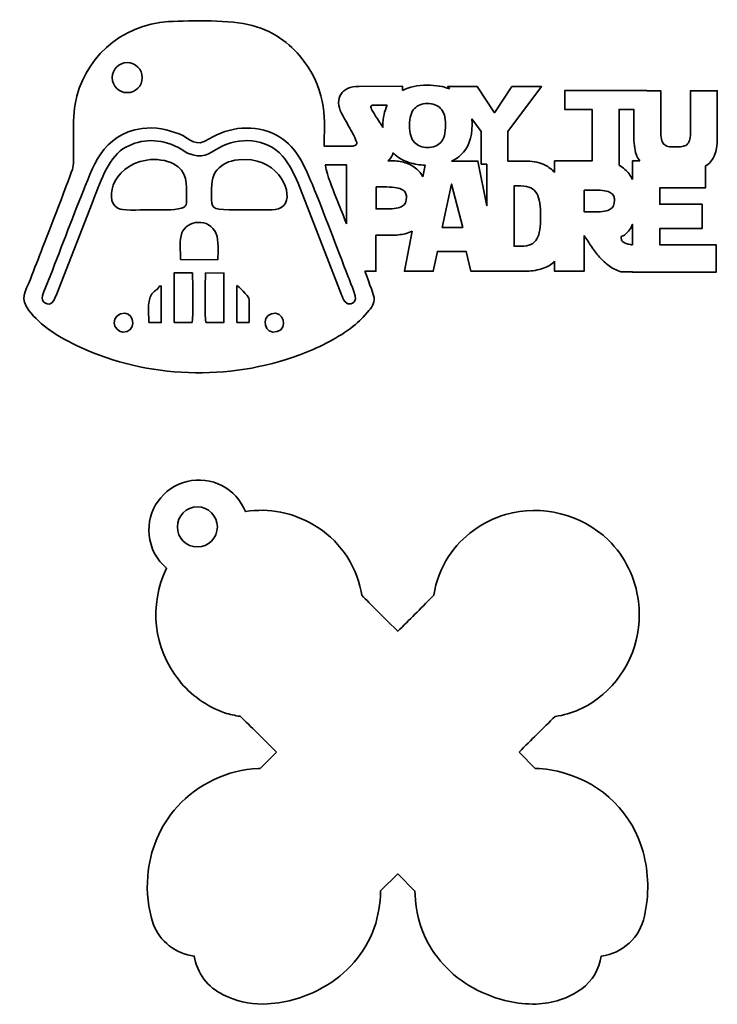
# Model space of a CAD drawing. Header units: millimetres. Extents: x -1459 to 125, y -3469 to 122.
# Tile 93 of 199: x -416 to -347, y -2824 to -2726. Entities that reach past the tile are written whole.
import ezdxf

# ---------------------------------------------------------------- set-up
doc = ezdxf.new("R2010")
doc.units = ezdxf.units.MM
doc.header["$MEASUREMENT"] = 0
doc.layers.add('Layer 1', color=7, linetype='Continuous')

msp = doc.modelspace()

# ---------------------------------------------------------------- linework, layer by layer
at = {"layer": 'Layer 1', "color": 250, "lineweight": 35}
for points, knots in [([(-401.5398, -2725.8402), (-406.3763, -2726.0704), (-410.1409, -2729.7302), (-410.8871, -2734.081), (-411.229, -2736.0743), (-410.9078, -2739.4802), (-411.1129, -2740.4224), (-411.2333, -2740.9754), (-413.8248, -2747.5793), (-414.1401, -2748.3927), (-414.5467, -2749.4418), (-414.9416, -2750.5179), (-415.3546, -2751.5508), (-415.8958, -2752.9042), (-416.4248, -2753.4424), (-415.4994, -2754.6891), (-414.3875, -2756.1871), (-412.4818, -2757.3943), (-410.3652, -2758.3632), (-403.6491, -2761.4374), (-395.6126, -2761.782), (-388.4314, -2759.1043), (-386.6067, -2758.4239), (-384.9041, -2757.6025), (-383.3751, -2756.4722), (-382.5728, -2755.8792), (-382.3318, -2755.5982), (-381.6774, -2754.8607), (-381.2894, -2754.4233), (-380.9468, -2754.0328), (-381.0125, -2753.3783), (-381.0291, -2753.2129), (-381.4216, -2752.136), (-381.9435, -2750.7589)], [0, 0, 0, 0, 0.0909091, 0.0909091, 0.0909091, 0.1818182, 0.1818182, 0.1818182, 0.2727273, 0.2727273, 0.2727273, 0.3636364, 0.3636364, 0.3636364, 0.4545455, 0.4545455, 0.4545455, 0.5454545, 0.5454545, 0.5454545, 0.6363636, 0.6363636, 0.6363636, 0.7272727, 0.7272727, 0.7272727, 0.8181818, 0.8181818, 0.8181818, 0.9090909, 0.9090909, 0.9090909, 1, 1, 1, 1]), ([(-386.0102, -2738.2638), (-385.9939, -2735.7951), (-385.6108, -2733.0153), (-388.0335, -2729.7849), (-389.1337, -2728.3182), (-390.7759, -2726.8532), (-393.2099, -2726.2157), (-395.3863, -2725.6456), (-399.1726, -2725.7275), (-401.5398, -2725.8402)], [0, 0, 0, 0, 0.3333333, 0.3333333, 0.3333333, 0.6666667, 0.6666667, 0.6666667, 1, 1, 1, 1]), ([(-405.6752, -2729.9326), (-404.8467, -2729.9326), (-404.1752, -2730.6042), (-404.1752, -2731.4326), (-404.1752, -2732.261), (-404.8467, -2732.9326), (-405.6752, -2732.9326), (-406.5037, -2732.9326), (-407.1752, -2732.261), (-407.1752, -2731.4326), (-407.1752, -2730.6042), (-406.5037, -2729.9326), (-405.6752, -2729.9326)], [0, 0, 0, 0, 0.25, 0.25, 0.25, 0.5, 0.5, 0.5, 0.75, 0.75, 0.75, 1, 1, 1, 1]), ([(-382.5031, -2732.3049), (-382.9723, -2732.3049), (-383.3594, -2732.3773), (-383.6644, -2732.522), (-383.9693, -2732.6666), (-384.1961, -2732.8602), (-384.3447, -2733.1026), (-384.4933, -2733.345), (-384.5638, -2733.6286), (-384.5557, -2733.953), (-384.548, -2734.2776), (-384.4581, -2734.6158), (-384.2861, -2734.9677), (-383.8247, -2735.7889), (-383.4766, -2736.4144), (-383.242, -2736.8445), (-383.0075, -2737.2746), (-382.8569, -2737.5855), (-382.7905, -2737.7771), (-382.7239, -2737.9687), (-382.7259, -2738.086), (-382.7962, -2738.129), (-382.8667, -2738.172), (-382.98, -2738.217), (-383.1365, -2738.2638)], [0, 0, 0, 0, 0.125, 0.125, 0.125, 0.25, 0.25, 0.25, 0.375, 0.375, 0.375, 0.5, 0.5, 0.5, 0.625, 0.625, 0.625, 0.75, 0.75, 0.75, 0.875, 0.875, 0.875, 1, 1, 1, 1]), ([(-378.1747, -2732.7085), (-378.1747, -2732.7085), (-378.1747, -2732.2932), (-378.1747, -2732.2932), (-378.1747, -2732.2932), (-382.5031, -2732.3049), (-382.5031, -2732.3049)], [0, 0, 0, 0, 0.5, 0.5, 0.5, 1, 1, 1, 1]), ([(-373.4828, -2732.555), (-374.1016, -2732.3102), (-374.8367, -2732.1877), (-375.6879, -2732.1877), (-376.6684, -2732.1877), (-377.4973, -2732.3613), (-378.1747, -2732.7085)], [0, 0, 0, 0, 0.5, 0.5, 0.5, 1, 1, 1, 1]), ([(-365.7086, -2739.7679), (-365.7086, -2739.7679), (-367.6337, -2739.7679), (-367.6337, -2739.7679), (-367.6337, -2739.7679), (-367.6337, -2736.8211), (-367.6337, -2736.8211), (-367.6337, -2736.8211), (-364.3024, -2732.3284), (-364.3024, -2732.3284), (-364.3024, -2732.3284), (-367.2348, -2732.3284), (-367.2348, -2732.3284), (-367.2348, -2732.3284), (-368.9711, -2734.9325), (-368.9711, -2734.9325), (-368.9711, -2734.9325), (-370.707, -2732.3284), (-370.707, -2732.3284), (-370.707, -2732.3284), (-373.6514, -2732.3284), (-373.6514, -2732.3284), (-373.6514, -2732.3284), (-373.4828, -2732.555), (-373.4828, -2732.555)], [0, 0, 0, 0, 0.125, 0.125, 0.125, 0.25, 0.25, 0.25, 0.375, 0.375, 0.375, 0.5, 0.5, 0.5, 0.625, 0.625, 0.625, 0.75, 0.75, 0.75, 0.875, 0.875, 0.875, 1, 1, 1, 1]), ([(-352.3691, -2736.9339), (-352.3691, -2736.9339), (-352.3691, -2732.7441), (-352.3691, -2732.7441), (-352.3691, -2732.7441), (-353.746, -2732.7441), (-353.746, -2732.7441), (-353.746, -2732.7441), (-353.746, -2732.7203), (-353.746, -2732.7203), (-353.746, -2732.7203), (-361.9596, -2732.7203), (-361.9596, -2732.7203), (-361.9596, -2732.7203), (-361.9596, -2734.6076), (-361.9596, -2734.6076), (-361.9596, -2734.6076), (-359.2296, -2734.6076), (-359.2296, -2734.6076), (-359.2296, -2734.6076), (-359.2296, -2739.7512), (-359.2296, -2739.7512), (-359.2296, -2739.7512), (-362.9741, -2739.7512), (-362.9741, -2739.7512), (-362.9741, -2739.7512), (-362.9741, -2740.8985), (-362.9741, -2740.8985)], [0, 0, 0, 0, 0.1111111, 0.1111111, 0.1111111, 0.2222222, 0.2222222, 0.2222222, 0.3333333, 0.3333333, 0.3333333, 0.4444444, 0.4444444, 0.4444444, 0.5555556, 0.5555556, 0.5555556, 0.6666667, 0.6666667, 0.6666667, 0.7777778, 0.7777778, 0.7777778, 0.8888889, 0.8888889, 0.8888889, 1, 1, 1, 1]), ([(-346.7193, -2737.4206), (-346.7193, -2737.4206), (-346.7193, -2732.7441), (-346.7193, -2732.7441), (-346.7193, -2732.7441), (-349.4018, -2732.7441), (-349.4018, -2732.7441), (-349.4018, -2732.7441), (-349.4018, -2736.9696), (-349.4018, -2736.9696)], [0, 0, 0, 0, 0.3333333, 0.3333333, 0.3333333, 0.6666667, 0.6666667, 0.6666667, 1, 1, 1, 1]), ([(-381.0486, -2734.1935), (-381.2128, -2734.1856), (-381.3086, -2734.2151), (-381.336, -2734.2815), (-381.3633, -2734.348), (-381.3144, -2734.4945), (-381.1893, -2734.7213), (-381.0643, -2734.9481), (-380.8589, -2735.2785), (-380.5735, -2735.7126), (-380.4446, -2735.9086), (-380.2969, -2736.1338), (-380.1304, -2736.3881), (-380.1326, -2736.326), (-380.1336, -2736.263), (-380.1336, -2736.1994), (-380.1336, -2735.427), (-379.9864, -2734.7584), (-379.6922, -2734.1935)], [0, 0, 0, 0, 0.1666667, 0.1666667, 0.1666667, 0.3333333, 0.3333333, 0.3333333, 0.5, 0.5, 0.5, 0.6666667, 0.6666667, 0.6666667, 0.8333333, 0.8333333, 0.8333333, 1, 1, 1, 1]), ([(-377.4709, -2736.2111), (-377.4709, -2736.9931), (-377.3086, -2737.5542), (-376.9841, -2737.8944), (-376.6595, -2738.2346), (-376.2236, -2738.4047), (-375.6762, -2738.4047), (-375.0975, -2738.4047), (-374.6517, -2738.2365), (-374.3389, -2737.9003), (-374.0261, -2737.5639), (-373.8697, -2736.9657), (-373.8697, -2736.1055), (-373.8697, -2735.3783), (-374.0339, -2734.8465), (-374.3624, -2734.5102), (-374.6908, -2734.174), (-375.1365, -2734.0058), (-375.6996, -2734.0058), (-376.2314, -2734.0058), (-376.6595, -2734.1779), (-376.9841, -2734.522), (-377.3086, -2734.866), (-377.4709, -2735.4291), (-377.4709, -2736.2111)], [0, 0, 0, 0, 0.125, 0.125, 0.125, 0.25, 0.25, 0.25, 0.375, 0.375, 0.375, 0.5, 0.5, 0.5, 0.625, 0.625, 0.625, 0.75, 0.75, 0.75, 0.875, 0.875, 0.875, 1, 1, 1, 1]), ([(-355.0517, -2737.4206), (-355.0517, -2737.4206), (-355.0517, -2734.6076), (-355.0517, -2734.6076), (-355.0517, -2734.6076), (-356.5354, -2734.6076), (-356.5354, -2734.6076), (-356.5354, -2734.6076), (-356.5354, -2740.18), (-356.5354, -2740.18)], [0, 0, 0, 0, 0.3333333, 0.3333333, 0.3333333, 0.6666667, 0.6666667, 0.6666667, 1, 1, 1, 1]), ([(-384.4283, -2752.6752), (-384.2504, -2753.1327), (-384.0665, -2753.8927), (-383.6364, -2754.0049), (-383.2861, -2754.0961), (-382.6068, -2753.9271), (-383.0007, -2752.8721), (-383.1864, -2752.3749), (-383.3916, -2751.8513), (-383.591, -2751.3385), (-384.7419, -2748.3789), (-385.9972, -2744.9944), (-387.1787, -2742.1171), (-388.107, -2739.8562), (-388.9446, -2738.1463), (-390.7521, -2737.1897), (-392.9366, -2736.0335), (-395.5576, -2736.3375), (-397.481, -2737.5557), (-398.9275, -2738.4718), (-399.2799, -2737.5318), (-400.4889, -2737.0549), (-401.5729, -2736.6272), (-402.8948, -2736.3327), (-404.1952, -2736.5121)], [0, 0, 0, 0, 0.125, 0.125, 0.125, 0.25, 0.25, 0.25, 0.375, 0.375, 0.375, 0.5, 0.5, 0.5, 0.625, 0.625, 0.625, 0.75, 0.75, 0.75, 0.875, 0.875, 0.875, 1, 1, 1, 1]), ([(-371.2479, -2735.5583), (-371.2285, -2735.7416), (-371.2187, -2735.9319), (-371.2187, -2736.129), (-371.2265, -2737.4506), (-371.5999, -2738.4575), (-372.3389, -2739.1495), (-372.608, -2739.4015), (-372.9226, -2739.6076), (-373.2825, -2739.7679)], [0, 0, 0, 0, 0.3333333, 0.3333333, 0.3333333, 0.6666667, 0.6666667, 0.6666667, 1, 1, 1, 1]), ([(-369.7387, -2740.0586), (-369.7387, -2740.0586), (-370.3083, -2740.0586), (-370.3083, -2740.0586), (-370.3083, -2740.0586), (-370.3083, -2736.8211), (-370.3083, -2736.8211), (-370.3083, -2736.8211), (-371.2479, -2735.5583), (-371.2479, -2735.5583)], [0, 0, 0, 0, 0.3333333, 0.3333333, 0.3333333, 0.6666667, 0.6666667, 0.6666667, 1, 1, 1, 1]), ([(-404.1952, -2736.5121), (-408.2326, -2737.0692), (-409.1479, -2740.4752), (-410.2571, -2743.2146), (-411.4741, -2746.2202), (-412.6302, -2749.3778), (-413.8345, -2752.3827), (-414.0215, -2752.8491), (-414.4332, -2753.6091), (-413.9154, -2753.9192), (-413.2478, -2754.3187), (-412.9777, -2753.6592), (-412.7903, -2753.1798)], [0, 0, 0, 0, 0.25, 0.25, 0.25, 0.5, 0.5, 0.5, 0.75, 0.75, 0.75, 1, 1, 1, 1]), ([(-409.1923, -2743.9645), (-408.432, -2742.0715), (-407.6273, -2739.5469), (-406.1066, -2738.5527), (-404.6239, -2737.5835), (-402.7049, -2737.4633), (-401.0121, -2738.2016), (-400.4576, -2738.4434), (-400.1148, -2738.7355), (-399.6436, -2738.9581), (-398.2015, -2739.6392), (-397.4987, -2739.0124), (-396.4847, -2738.427), (-394.5936, -2737.3354), (-391.7689, -2737.429), (-390.1497, -2739.2749), (-389.597, -2739.9049), (-388.986, -2741.0176), (-388.6084, -2741.9814)], [0, 0, 0, 0, 0.1666667, 0.1666667, 0.1666667, 0.3333333, 0.3333333, 0.3333333, 0.5, 0.5, 0.5, 0.6666667, 0.6666667, 0.6666667, 0.8333333, 0.8333333, 0.8333333, 1, 1, 1, 1]), ([(-349.4018, -2736.9696), (-349.4018, -2737.2861), (-349.4333, -2737.5353), (-349.4966, -2737.7173), (-349.56, -2737.8993), (-349.655, -2738.0378), (-349.7815, -2738.1328), (-349.9082, -2738.2277), (-350.0624, -2738.289), (-350.2444, -2738.3167), (-350.4264, -2738.3444), (-350.6322, -2738.3583), (-350.8617, -2738.3583), (-351.099, -2738.3583), (-351.3107, -2738.3484), (-351.4967, -2738.3286), (-351.6826, -2738.3089), (-351.8409, -2738.2515), (-351.9714, -2738.1565), (-352.102, -2738.0616), (-352.2009, -2737.9191), (-352.2682, -2737.7292), (-352.3354, -2737.5393), (-352.3691, -2737.2742), (-352.3691, -2736.9339)], [0, 0, 0, 0, 0.125, 0.125, 0.125, 0.25, 0.25, 0.25, 0.375, 0.375, 0.375, 0.5, 0.5, 0.5, 0.625, 0.625, 0.625, 0.75, 0.75, 0.75, 0.875, 0.875, 0.875, 1, 1, 1, 1]), ([(-354.4578, -2739.7512), (-354.5687, -2739.6068), (-354.6657, -2739.4432), (-354.749, -2739.2604), (-354.9508, -2738.8173), (-355.0517, -2738.204), (-355.0517, -2737.4206)], [0, 0, 0, 0, 0.5, 0.5, 0.5, 1, 1, 1, 1]), ([(-347.8943, -2740.2515), (-347.5224, -2740.0339), (-347.2336, -2739.7035), (-347.0279, -2739.2604), (-346.8221, -2738.8173), (-346.7193, -2738.204), (-346.7193, -2737.4206)], [0, 0, 0, 0, 0.5, 0.5, 0.5, 1, 1, 1, 1]), ([(-394.5721, -2739.6359), (-395.584, -2739.7463), (-396.1949, -2740.0861), (-396.7062, -2740.6417), (-397.2736, -2741.258), (-397.2523, -2742.2141), (-397.2544, -2743.2372), (-397.2567, -2744.4189), (-397.2414, -2744.6255), (-395.4866, -2744.6277), (-394.4454, -2744.6289), (-393.4034, -2744.6324), (-392.3622, -2744.6321), (-391.3504, -2744.6318), (-390.2785, -2744.7711), (-389.8741, -2743.9742), (-389.1441, -2742.5355), (-390.8742, -2739.2323), (-394.5721, -2739.6359)], [0, 0, 0, 0, 0.1666667, 0.1666667, 0.1666667, 0.3333333, 0.3333333, 0.3333333, 0.5, 0.5, 0.5, 0.6666667, 0.6666667, 0.6666667, 0.8333333, 0.8333333, 0.8333333, 1, 1, 1, 1]), ([(-375.9127, -2740.1807), (-376.4721, -2740.1568), (-376.9876, -2740.071), (-377.4592, -2739.9237), (-378.0222, -2739.7477), (-378.5012, -2739.4916), (-378.8961, -2739.1554), (-378.9719, -2739.0909), (-379.0443, -2739.0234), (-379.1135, -2738.953), (-379.1249, -2738.9992), (-379.1385, -2739.0451), (-379.1541, -2739.0909), (-379.238, -2739.3356), (-379.3981, -2739.5501), (-379.6341, -2739.7345)], [0, 0, 0, 0, 0.2, 0.2, 0.2, 0.4, 0.4, 0.4, 0.6, 0.6, 0.6, 0.8, 0.8, 0.8, 1, 1, 1, 1]), ([(-403.7118, -2739.6606), (-407.4112, -2740.2467), (-408.0892, -2744.1047), (-406.3794, -2744.5701), (-405.8439, -2744.7159), (-403.9331, -2744.6225), (-403.2353, -2744.6288), (-402.3027, -2744.6374), (-401.1049, -2744.726), (-400.256, -2744.4637), (-399.6805, -2744.2857), (-399.76, -2744.0371), (-399.7527, -2743.4254), (-399.7369, -2742.1165), (-399.6573, -2740.7333), (-401.0424, -2740.0443), (-401.7792, -2739.6778), (-402.7864, -2739.514), (-403.7118, -2739.6606)], [0, 0, 0, 0, 0.1666667, 0.1666667, 0.1666667, 0.3333333, 0.3333333, 0.3333333, 0.5, 0.5, 0.5, 0.6666667, 0.6666667, 0.6666667, 0.8333333, 0.8333333, 0.8333333, 1, 1, 1, 1]), ([(-383.7716, -2746.0315), (-384.209, -2744.9148), (-384.5489, -2744.055), (-384.6402, -2743.8269), (-385.063, -2742.77), (-385.5116, -2741.739), (-385.7945, -2740.6048), (-385.8337, -2740.4475), (-385.8659, -2740.2889), (-385.8928, -2740.129)], [0, 0, 0, 0, 0.3333333, 0.3333333, 0.3333333, 0.6666667, 0.6666667, 0.6666667, 1, 1, 1, 1]), ([(-385.8928, -2740.129), (-385.8928, -2740.129), (-383.7716, -2740.129), (-383.7716, -2740.129), (-383.7716, -2740.129), (-383.7716, -2746.0315), (-383.7716, -2746.0315)], [0, 0, 0, 0, 0.5, 0.5, 0.5, 1, 1, 1, 1]), ([(-379.2379, -2739.7345), (-378.7901, -2739.7345), (-378.3483, -2739.7985), (-377.9126, -2739.9263), (-377.4768, -2740.0542), (-377.087, -2740.2682), (-376.7432, -2740.5684), (-376.5098, -2740.7723), (-376.3076, -2741.0235), (-376.1369, -2741.322)], [0, 0, 0, 0, 0.3333333, 0.3333333, 0.3333333, 0.6666667, 0.6666667, 0.6666667, 1, 1, 1, 1]), ([(-373.2825, -2739.7679), (-373.2825, -2739.7679), (-370.6383, -2739.7679), (-370.6383, -2739.7679), (-370.6383, -2739.7679), (-369.7387, -2744.2238), (-369.7387, -2744.2238), (-369.7387, -2744.2238), (-369.7387, -2740.0586), (-369.7387, -2740.0586)], [0, 0, 0, 0, 0.3333333, 0.3333333, 0.3333333, 0.6666667, 0.6666667, 0.6666667, 1, 1, 1, 1]), ([(-362.9741, -2740.8985), (-363.2484, -2740.6015), (-363.5661, -2740.358), (-363.9275, -2740.1681), (-364.4354, -2739.9012), (-365.0291, -2739.7679), (-365.7086, -2739.7679)], [0, 0, 0, 0, 0.5, 0.5, 0.5, 1, 1, 1, 1]), ([(-356.5354, -2740.18), (-356.3257, -2740.2925), (-356.1292, -2740.4303), (-355.9457, -2740.5935), (-355.6485, -2740.8577), (-355.4006, -2741.1946), (-355.202, -2741.6043)], [0, 0, 0, 0, 0.5, 0.5, 0.5, 1, 1, 1, 1]), ([(-356.3653, -2750.8089), (-356.3653, -2750.8089), (-355.2019, -2750.8089), (-355.2019, -2750.8089), (-355.2019, -2750.8089), (-355.2019, -2750.859), (-355.2019, -2750.859), (-355.2019, -2750.859), (-346.8421, -2750.859), (-346.8421, -2750.859), (-346.8421, -2750.859), (-346.8421, -2748.1238), (-346.8421, -2748.1238), (-346.8421, -2748.1238), (-352.4673, -2748.1238), (-352.4673, -2748.1238), (-352.4673, -2748.1238), (-352.4673, -2746.506), (-352.4673, -2746.506), (-352.4673, -2746.506), (-348.2455, -2746.506), (-348.2455, -2746.506), (-348.2455, -2746.506), (-348.2455, -2744.0708), (-348.2455, -2744.0708), (-348.2455, -2744.0708), (-352.4673, -2744.0708), (-352.4673, -2744.0708), (-352.4673, -2744.0708), (-352.4673, -2742.453), (-352.4673, -2742.453), (-352.4673, -2742.453), (-347.9096, -2742.453), (-347.9096, -2742.453), (-347.9096, -2742.453), (-347.9096, -2740.2603), (-347.9096, -2740.2603), (-347.9096, -2740.2603), (-347.8943, -2740.2515), (-347.8943, -2740.2515)], [0, 0, 0, 0, 0.0769231, 0.0769231, 0.0769231, 0.1538462, 0.1538462, 0.1538462, 0.2307692, 0.2307692, 0.2307692, 0.3076923, 0.3076923, 0.3076923, 0.3846154, 0.3846154, 0.3846154, 0.4615385, 0.4615385, 0.4615385, 0.5384615, 0.5384615, 0.5384615, 0.6153846, 0.6153846, 0.6153846, 0.6923077, 0.6923077, 0.6923077, 0.7692308, 0.7692308, 0.7692308, 0.8461538, 0.8461538, 0.8461538, 0.9230769, 0.9230769, 0.9230769, 1, 1, 1, 1]), ([(-355.202, -2741.6043), (-355.202, -2741.6043), (-355.202, -2739.7512), (-355.202, -2739.7512), (-355.202, -2739.7512), (-354.4578, -2739.7512), (-354.4578, -2739.7512)], [0, 0, 0, 0, 0.5, 0.5, 0.5, 1, 1, 1, 1]), ([(-374.2245, -2746.4059), (-374.2245, -2746.4059), (-372.1615, -2746.4059), (-372.1615, -2746.4059), (-372.1615, -2746.4059), (-373.2649, -2742.0695), (-373.2649, -2742.0695), (-373.2649, -2742.0695), (-374.2245, -2746.4059), (-374.2245, -2746.4059)], [0, 0, 0, 0, 0.3333333, 0.3333333, 0.3333333, 0.6666667, 0.6666667, 0.6666667, 1, 1, 1, 1]), ([(-366.3444, -2742.2529), (-366.3444, -2742.2529), (-367.0281, -2742.2529), (-367.0281, -2742.2529), (-367.0281, -2742.2529), (-367.0281, -2748.2738), (-367.0281, -2748.2738), (-367.0281, -2748.2738), (-366.3564, -2748.2738), (-366.3564, -2748.2738)], [0, 0, 0, 0, 0.3333333, 0.3333333, 0.3333333, 0.6666667, 0.6666667, 0.6666667, 1, 1, 1, 1]), ([(-366.3564, -2748.2738), (-365.9406, -2748.2738), (-365.6048, -2748.2126), (-365.3489, -2748.0904), (-365.0931, -2747.968), (-364.8932, -2747.7846), (-364.7492, -2747.54), (-364.6053, -2747.2954), (-364.5074, -2746.9868), (-364.4554, -2746.6143), (-364.4034, -2746.2418), (-364.3774, -2745.8054), (-364.3774, -2745.3051), (-364.3774, -2744.7825), (-364.4054, -2744.3321), (-364.4614, -2743.9542), (-364.5173, -2743.5761), (-364.6173, -2743.2592), (-364.7612, -2743.0034), (-364.9051, -2742.7477), (-365.105, -2742.5587), (-365.3609, -2742.4364), (-365.6168, -2742.3141), (-365.9446, -2742.2529), (-366.3444, -2742.2529)], [0, 0, 0, 0, 0.125, 0.125, 0.125, 0.25, 0.25, 0.25, 0.375, 0.375, 0.375, 0.5, 0.5, 0.5, 0.625, 0.625, 0.625, 0.75, 0.75, 0.75, 0.875, 0.875, 0.875, 1, 1, 1, 1]), ([(-380.8091, -2742.3531), (-380.8091, -2742.3531), (-380.8091, -2744.5379), (-380.8091, -2744.5379), (-380.8091, -2744.5379), (-379.7177, -2744.5379), (-379.7177, -2744.5379)], [0, 0, 0, 0, 0.5, 0.5, 0.5, 1, 1, 1, 1]), ([(-379.7177, -2744.5379), (-378.99, -2744.5379), (-378.4863, -2744.4517), (-378.2064, -2744.2794), (-377.9266, -2744.107), (-377.7866, -2743.7984), (-377.7866, -2743.3537), (-377.7866, -2743.2091), (-377.8146, -2743.0757), (-377.8706, -2742.9534), (-377.9266, -2742.8311), (-378.0285, -2742.7255), (-378.1764, -2742.6365), (-378.3244, -2742.5476), (-378.5243, -2742.4781), (-378.7761, -2742.428), (-379.028, -2742.3781), (-379.3498, -2742.3531), (-379.7417, -2742.3531)], [0, 0, 0, 0, 0.1666667, 0.1666667, 0.1666667, 0.3333333, 0.3333333, 0.3333333, 0.5, 0.5, 0.5, 0.6666667, 0.6666667, 0.6666667, 0.8333333, 0.8333333, 0.8333333, 1, 1, 1, 1]), ([(-360.0116, -2742.6532), (-360.0116, -2742.6532), (-360.0116, -2744.8381), (-360.0116, -2744.8381), (-360.0116, -2744.8381), (-358.9201, -2744.8381), (-358.9201, -2744.8381)], [0, 0, 0, 0, 0.5, 0.5, 0.5, 1, 1, 1, 1]), ([(-358.9201, -2744.8381), (-358.1925, -2744.8381), (-357.6888, -2744.7519), (-357.4089, -2744.5795), (-357.129, -2744.4072), (-356.9891, -2744.0986), (-356.9891, -2743.6539), (-356.9891, -2743.5093), (-357.0171, -2743.376), (-357.073, -2743.2536), (-357.129, -2743.1314), (-357.231, -2743.0257), (-357.3789, -2742.9367), (-357.5268, -2742.8478), (-357.7268, -2742.7783), (-357.9786, -2742.7282), (-358.2305, -2742.6782), (-358.5523, -2742.6532), (-358.9441, -2742.6532)], [0, 0, 0, 0, 0.1666667, 0.1666667, 0.1666667, 0.3333333, 0.3333333, 0.3333333, 0.5, 0.5, 0.5, 0.6666667, 0.6666667, 0.6666667, 0.8333333, 0.8333333, 0.8333333, 1, 1, 1, 1]), ([(-396.6235, -2749.6311), (-396.6174, -2748.8934), (-396.5183, -2747.6426), (-396.7794, -2747.0298), (-397.5028, -2745.3326), (-399.7296, -2745.699), (-400.2179, -2746.9418), (-400.4868, -2747.6262), (-400.3478, -2748.8214), (-400.3444, -2749.6065)], [0, 0, 0, 0, 0.3333333, 0.3333333, 0.3333333, 0.6666667, 0.6666667, 0.6666667, 1, 1, 1, 1]), ([(-355.22, -2746.1307), (-355.336, -2746.392), (-355.4639, -2746.6004), (-355.6038, -2746.7561), (-355.7437, -2746.9117), (-355.8737, -2747.0451), (-355.9936, -2747.1563)], [0, 0, 0, 0, 0.5, 0.5, 0.5, 1, 1, 1, 1]), ([(-355.202, -2748.1281), (-355.202, -2748.1281), (-355.202, -2746.0891), (-355.202, -2746.0891), (-355.202, -2746.0891), (-355.22, -2746.1307), (-355.22, -2746.1307)], [0, 0, 0, 0, 0.5, 0.5, 0.5, 1, 1, 1, 1]), ([(-381.9435, -2750.7589), (-381.9435, -2750.7589), (-380.8331, -2750.7589), (-380.8331, -2750.7589), (-380.8331, -2750.7589), (-380.8331, -2747.173), (-380.8331, -2747.173), (-380.8331, -2747.173), (-379.2379, -2747.173), (-379.2379, -2747.173)], [0, 0, 0, 0, 0.3333333, 0.3333333, 0.3333333, 0.6666667, 0.6666667, 0.6666667, 1, 1, 1, 1]), ([(-379.2379, -2747.173), (-378.7821, -2747.173), (-378.3364, -2747.1202), (-377.9006, -2747.0147), (-377.653, -2746.9546), (-377.421, -2746.8685), (-377.2044, -2746.7567)], [0, 0, 0, 0, 0.5, 0.5, 0.5, 1, 1, 1, 1]), ([(-377.2044, -2746.7567), (-377.2044, -2746.7567), (-377.9906, -2750.7589), (-377.9906, -2750.7589), (-377.9906, -2750.7589), (-375.1, -2750.7589), (-375.1, -2750.7589), (-375.1, -2750.7589), (-374.6922, -2748.7908), (-374.6922, -2748.7908), (-374.6922, -2748.7908), (-371.8256, -2748.7908), (-371.8256, -2748.7908), (-371.8256, -2748.7908), (-371.3339, -2750.7589), (-371.3339, -2750.7589), (-371.3339, -2750.7589), (-369.7387, -2750.7589), (-369.7387, -2750.7589), (-369.7387, -2750.7589), (-368.4194, -2750.7589), (-368.4194, -2750.7589), (-368.4194, -2750.7589), (-365.7087, -2750.7589), (-365.7087, -2750.7589)], [0, 0, 0, 0, 0.125, 0.125, 0.125, 0.25, 0.25, 0.25, 0.375, 0.375, 0.375, 0.5, 0.5, 0.5, 0.625, 0.625, 0.625, 0.75, 0.75, 0.75, 0.875, 0.875, 0.875, 1, 1, 1, 1]), ([(-362.9741, -2749.7723), (-362.9741, -2749.7723), (-362.9741, -2750.7589), (-362.9741, -2750.7589), (-362.9741, -2750.7589), (-360.0356, -2750.7589), (-360.0356, -2750.7589), (-360.0356, -2750.7589), (-360.0356, -2747.1897), (-360.0356, -2747.1897)], [0, 0, 0, 0, 0.3333333, 0.3333333, 0.3333333, 0.6666667, 0.6666667, 0.6666667, 1, 1, 1, 1]), ([(-360.0356, -2747.1897), (-359.7877, -2747.5568), (-359.5378, -2747.9291), (-359.286, -2748.3072), (-359.034, -2748.6853), (-358.7642, -2749.0383), (-358.4764, -2749.3662), (-358.1885, -2749.6943), (-357.8747, -2749.9835), (-357.5348, -2750.2335), (-357.195, -2750.4837), (-356.8052, -2750.6756), (-356.3653, -2750.8089)], [0, 0, 0, 0, 0.25, 0.25, 0.25, 0.5, 0.5, 0.5, 0.75, 0.75, 0.75, 1, 1, 1, 1]), ([(-356.3295, -2747.3065), (-356.3135, -2747.3843), (-356.3055, -2747.476), (-356.3055, -2747.5817), (-356.3055, -2747.6873), (-356.2375, -2747.7846), (-356.1016, -2747.8735), (-355.9656, -2747.9625), (-355.7298, -2748.0375), (-355.3939, -2748.0988), (-355.3351, -2748.1094), (-355.2711, -2748.1192), (-355.202, -2748.1281)], [0, 0, 0, 0, 0.25, 0.25, 0.25, 0.5, 0.5, 0.5, 0.75, 0.75, 0.75, 1, 1, 1, 1]), ([(-365.7087, -2750.7589), (-365.221, -2750.7589), (-364.6772, -2750.6588), (-364.0776, -2750.4587), (-363.6431, -2750.3129), (-363.2753, -2750.0841), (-362.9741, -2749.7723)], [0, 0, 0, 0, 0.5, 0.5, 0.5, 1, 1, 1, 1]), ([(-399.1564, -2750.9224), (-399.1564, -2750.9224), (-400.9801, -2750.9231), (-400.9801, -2750.9231), (-400.9801, -2750.9231), (-400.985, -2755.891), (-400.985, -2755.891)], [0, 0, 0, 0, 0.5, 0.5, 0.5, 1, 1, 1, 1]), ([(-397.8272, -2755.8876), (-397.8272, -2755.8876), (-396.0306, -2755.8849), (-396.0306, -2755.8849), (-396.0306, -2755.8849), (-396.011, -2750.9452), (-396.011, -2750.9452), (-396.011, -2750.9452), (-397.86, -2750.9155), (-397.86, -2750.9155)], [0, 0, 0, 0, 0.3333333, 0.3333333, 0.3333333, 0.6666667, 0.6666667, 0.6666667, 1, 1, 1, 1]), ([(-402.2819, -2752.2094), (-402.565, -2752.3021), (-402.4135, -2752.2762), (-402.6071, -2752.4914), (-402.7481, -2752.6483), (-402.805, -2752.6349), (-402.9622, -2752.7597), (-403.7889, -2753.4156), (-403.5008, -2754.7652), (-403.5227, -2755.8924)], [0, 0, 0, 0, 0.3333333, 0.3333333, 0.3333333, 0.6666667, 0.6666667, 0.6666667, 1, 1, 1, 1]), ([(-403.5227, -2755.8924), (-403.5227, -2755.8924), (-402.2774, -2755.8927), (-402.2774, -2755.8927), (-402.2774, -2755.8927), (-402.2819, -2752.2094), (-402.2819, -2752.2094)], [0, 0, 0, 0, 0.5, 0.5, 0.5, 1, 1, 1, 1]), ([(-393.5119, -2755.8988), (-393.4769, -2755.6485), (-393.4623, -2753.6103), (-393.5161, -2753.4475), (-393.5792, -2753.2569), (-394.5722, -2752.253), (-394.7157, -2752.1881)], [0, 0, 0, 0, 0.5, 0.5, 0.5, 1, 1, 1, 1]), ([(-406.3447, -2755.035), (-407.5484, -2755.5187), (-406.8696, -2757.1784), (-405.6937, -2756.7803), (-404.6512, -2756.4275), (-405.1336, -2754.5484), (-406.3447, -2755.035)], [0, 0, 0, 0, 0.5, 0.5, 0.5, 1, 1, 1, 1]), ([(-391.2702, -2755.0068), (-392.3488, -2755.3362), (-392.0084, -2757.1734), (-390.6901, -2756.7913), (-389.5653, -2756.4653), (-390.0639, -2754.6385), (-391.2702, -2755.0068)], [0, 0, 0, 0, 0.5, 0.5, 0.5, 1, 1, 1, 1]), ([(-382.3155, -2782.7313), (-382.8621, -2779.9319), (-384.5992, -2777.5079), (-387.0743, -2776.0904), (-389.1097, -2774.8548), (-391.5196, -2774.3865), (-393.8696, -2774.7701), (-394.7901, -2772.45), (-397.2812, -2771.1649), (-399.7055, -2771.7591), (-402.1297, -2772.3534), (-403.7442, -2774.6447), (-403.4875, -2777.1275), (-403.3578, -2778.4117), (-402.7334, -2779.5949), (-401.7466, -2780.4268), (-403.5376, -2784.0802), (-403.0524, -2788.44), (-400.502, -2791.6102), (-399.3199, -2793.1015), (-397.7402, -2794.228), (-395.9451, -2794.8594), (-395.4359, -2795.0246), (-394.9126, -2795.1424), (-394.3818, -2795.2117)], [0, 0, 0, 0, 0.125, 0.125, 0.125, 0.25, 0.25, 0.25, 0.375, 0.375, 0.375, 0.5, 0.5, 0.5, 0.625, 0.625, 0.625, 0.75, 0.75, 0.75, 0.875, 0.875, 0.875, 1, 1, 1, 1]), ([(-362.5953, -2795.1741), (-360.9533, -2794.8785), (-359.4235, -2794.1378), (-358.1734, -2793.0328), (-355.4806, -2790.749), (-354.1364, -2787.2505), (-354.6068, -2783.751), (-354.8827, -2781.4222), (-355.94, -2779.2557), (-357.6058, -2777.6051), (-360.3423, -2775.0114), (-364.2363, -2774.0411), (-367.8697, -2775.0477), (-370.2055, -2775.7374), (-372.225, -2777.2249), (-373.5763, -2779.2511), (-374.3293, -2780.4248), (-374.8333, -2781.7406), (-375.0572, -2783.117)], [0, 0, 0, 0, 0.1666667, 0.1666667, 0.1666667, 0.3333333, 0.3333333, 0.3333333, 0.5, 0.5, 0.5, 0.6666667, 0.6666667, 0.6666667, 0.8333333, 0.8333333, 0.8333333, 1, 1, 1, 1]), ([(-375.2418, -2783.3096), (-376.3616, -2784.4579), (-377.4949, -2785.593), (-378.6415, -2786.7147), (-379.6146, -2785.7648), (-380.5826, -2784.8049), (-381.5406, -2783.8397), (-381.7768, -2783.6014), (-382.0114, -2783.3607), (-382.2435, -2783.1185)], [0, 0, 0, 0, 0.3333333, 0.3333333, 0.3333333, 0.6666667, 0.6666667, 0.6666667, 1, 1, 1, 1]), ([(-390.7761, -2798.7767), (-390.7761, -2798.7767), (-392.3909, -2800.4068), (-392.3909, -2800.4068), (-392.3909, -2800.4068), (-392.5752, -2800.4117), (-392.5752, -2800.4117)], [0, 0, 0, 0, 0.5, 0.5, 0.5, 1, 1, 1, 1]), ([(-392.5752, -2800.4117), (-395.6664, -2800.5685), (-398.5715, -2801.9346), (-400.6641, -2804.2152), (-402.3953, -2806.1441), (-403.4382, -2808.5924), (-403.6299, -2811.1772), (-403.7657, -2812.7863), (-403.5788, -2814.4063), (-403.0801, -2815.9421), (-402.4211, -2817.6966), (-400.8365, -2818.9353), (-398.9749, -2819.1511), (-398.7202, -2820.8443), (-397.6314, -2822.2964), (-396.0774, -2823.0154), (-394.8583, -2823.6324), (-393.5097, -2823.9503), (-392.1433, -2823.9426)], [0, 0, 0, 0, 0.1666667, 0.1666667, 0.1666667, 0.3333333, 0.3333333, 0.3333333, 0.5, 0.5, 0.5, 0.6666667, 0.6666667, 0.6666667, 0.8333333, 0.8333333, 0.8333333, 1, 1, 1, 1]), ([(-376.9173, -2812.9946), (-376.8629, -2814.6262), (-376.4539, -2816.2266), (-375.7191, -2817.6843), (-374.5157, -2819.9326), (-372.5966, -2821.715), (-370.2657, -2822.7495), (-368.572, -2823.563), (-366.712, -2823.9709), (-364.8334, -2823.9404), (-363.1953, -2823.9035), (-361.6057, -2823.3775), (-360.2689, -2822.4301), (-359.2112, -2821.6371), (-358.5103, -2820.4576), (-358.3197, -2819.1494), (-356.1749, -2818.8976), (-354.4345, -2817.2969), (-354.0038, -2815.1809), (-353.5155, -2813.0544), (-353.5612, -2810.8399), (-354.1366, -2808.7353), (-355.1935, -2804.9253), (-358.1709, -2801.9474), (-361.9808, -2800.8897), (-362.9285, -2800.5902), (-363.9143, -2800.428), (-364.9081, -2800.408)], [0, 0, 0, 0, 0.1111111, 0.1111111, 0.1111111, 0.2222222, 0.2222222, 0.2222222, 0.3333333, 0.3333333, 0.3333333, 0.4444444, 0.4444444, 0.4444444, 0.5555556, 0.5555556, 0.5555556, 0.6666667, 0.6666667, 0.6666667, 0.7777778, 0.7777778, 0.7777778, 0.8888889, 0.8888889, 0.8888889, 1, 1, 1, 1]), ([(-380.3619, -2812.6545), (-380.3619, -2812.6545), (-378.6537, -2810.9426), (-378.6537, -2810.9426), (-378.6537, -2810.9426), (-376.9325, -2812.6599), (-376.9325, -2812.6599), (-376.9325, -2812.6599), (-376.9173, -2812.9946), (-376.9173, -2812.9946)], [0, 0, 0, 0, 0.3333333, 0.3333333, 0.3333333, 0.6666667, 0.6666667, 0.6666667, 1, 1, 1, 1]), ([(-391.6621, -2823.9331), (-389.705, -2823.816), (-387.8018, -2823.2472), (-386.1014, -2822.2712), (-383.7397, -2820.9719), (-381.9269, -2818.8647), (-380.995, -2816.3354), (-380.5984, -2815.1477), (-380.3849, -2813.9065), (-380.3619, -2812.6545)], [0, 0, 0, 0, 0.3333333, 0.3333333, 0.3333333, 0.6666667, 0.6666667, 0.6666667, 1, 1, 1, 1])]:
    msp.add_open_spline(points, degree=3, knots=knots, dxfattribs=at)
for points in [[(-379.6922, -2734.1935), (-379.6922, -2734.1935), (-381.0486, -2734.1935), (-381.0486, -2734.1935)], [(-383.1365, -2738.2638), (-383.1365, -2738.2638), (-386.0102, -2738.2638), (-386.0102, -2738.2638)], [(-379.6341, -2739.7345), (-379.6341, -2739.7345), (-379.2379, -2739.7345), (-379.2379, -2739.7345)], [(-376.1369, -2741.322), (-376.1369, -2741.322), (-375.9127, -2740.1807), (-375.9127, -2740.1807)], [(-388.6084, -2741.9814), (-388.6084, -2741.9814), (-384.4283, -2752.6752), (-384.4283, -2752.6752)], [(-379.7417, -2742.3531), (-379.7417, -2742.3531), (-380.8091, -2742.3531), (-380.8091, -2742.3531)], [(-358.9441, -2742.6532), (-358.9441, -2742.6532), (-360.0116, -2742.6532), (-360.0116, -2742.6532)], [(-412.7903, -2753.1798), (-412.7903, -2753.1798), (-409.1923, -2743.9645), (-409.1923, -2743.9645)], [(-355.9936, -2747.1563), (-355.9936, -2747.1563), (-356.3295, -2747.3065), (-356.3295, -2747.3065)], [(-400.3444, -2749.6065), (-400.3444, -2749.6065), (-396.6235, -2749.6311), (-396.6235, -2749.6311)], [(-399.1875, -2755.8933), (-399.053, -2755.3404), (-399.1301, -2751.7276), (-399.1564, -2750.9224)], [(-397.86, -2750.9155), (-397.8809, -2751.6566), (-397.9496, -2755.4393), (-397.8272, -2755.8876)], [(-394.7157, -2752.1881), (-394.7157, -2752.1881), (-394.7193, -2755.8912), (-394.7193, -2755.8912)], [(-400.985, -2755.891), (-400.985, -2755.891), (-399.1875, -2755.8933), (-399.1875, -2755.8933)], [(-394.7193, -2755.8912), (-394.7193, -2755.8912), (-393.5119, -2755.8988), (-393.5119, -2755.8988)], [(-382.2435, -2783.1185), (-382.2435, -2783.1185), (-382.3155, -2782.7313), (-382.3155, -2782.7313)], [(-375.0572, -2783.117), (-375.0572, -2783.117), (-375.2418, -2783.3096), (-375.2418, -2783.3096)], [(-394.3818, -2795.2117), (-394.3818, -2795.2117), (-394.2188, -2795.3697), (-394.2188, -2795.3697)], [(-394.2188, -2795.3697), (-393.0628, -2796.4994), (-391.9179, -2797.6324), (-390.7761, -2798.7767)], [(-366.5199, -2798.7799), (-365.33, -2797.5843), (-364.131, -2796.3999), (-362.921, -2795.2247)], [(-362.921, -2795.2247), (-362.921, -2795.2247), (-362.5953, -2795.1741), (-362.5953, -2795.1741)], [(-364.9081, -2800.408), (-364.9081, -2800.408), (-366.5199, -2798.7799), (-366.5199, -2798.7799)], [(-392.1433, -2823.9426), (-392.1433, -2823.9426), (-391.6621, -2823.9331), (-391.6621, -2823.9331)]]:
    msp.add_open_spline(points, degree=3, dxfattribs=at)
at = {"layer": 'Layer 1', "color": 175, "lineweight": 35}
msp.add_open_spline([(-396.6709, -2776.2948), (-396.6709, -2777.3993), (-397.5663, -2778.2947), (-398.6709, -2778.2947), (-399.7755, -2778.2947), (-400.6709, -2777.3993), (-400.6709, -2776.2948), (-400.6709, -2775.1902), (-399.7755, -2774.2947), (-398.6709, -2774.2947), (-397.5663, -2774.2947), (-396.6709, -2775.1902), (-396.6709, -2776.2948)], degree=3, knots=[0, 0, 0, 0, 0.25, 0.25, 0.25, 0.5, 0.5, 0.5, 0.75, 0.75, 0.75, 1, 1, 1, 1], dxfattribs=at)

doc.saveas('drawing.dxf')
